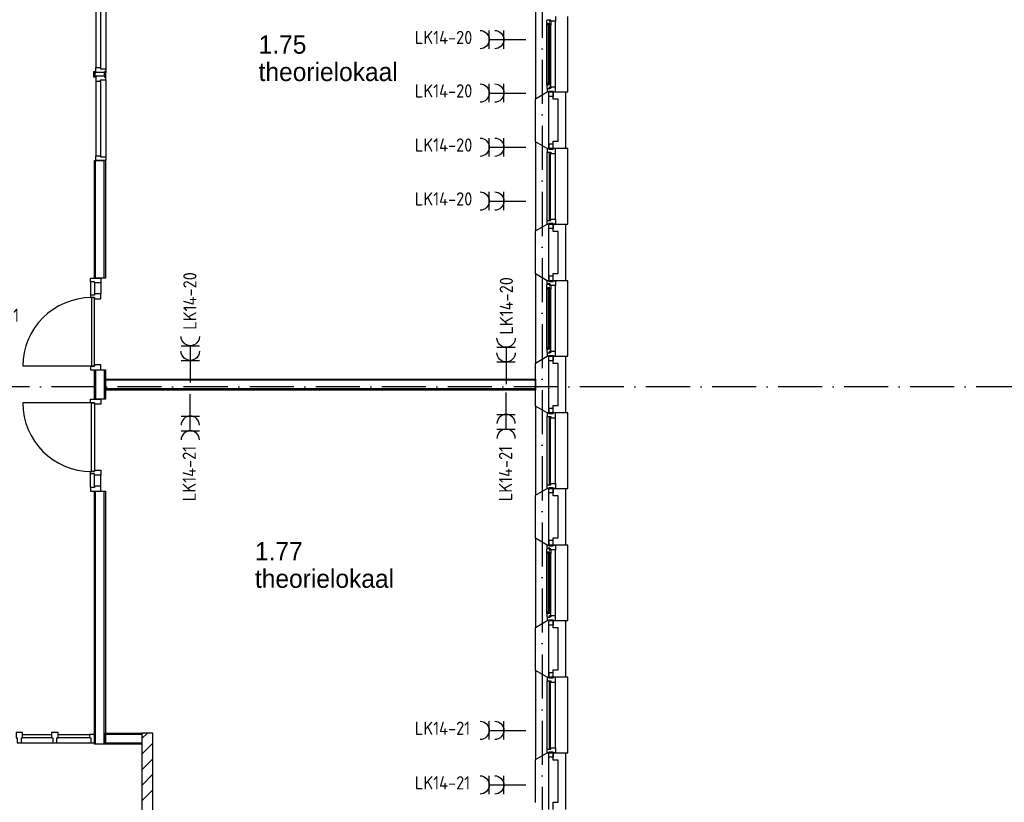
# Model space of a CAD drawing. Header units: millimetres. Extents: x -6587 to 112885, y 244 to 84344.
# Tile 6 of 50: x 26657 to 40075, y 14416 to 25074. Entities that reach past the tile are written whole.
import ezdxf
from ezdxf.enums import TextEntityAlignment as Align

# ---------------------------------------------------------------- set-up
doc = ezdxf.new("R2010")
doc.units = ezdxf.units.MM
doc.header["$LTSCALE"] = 100
doc.linetypes.add('DASHDOT', pattern=[9, 6, -1.5, 0, -1.5])
doc.layers.get('0').update_dxf_attribs({"linetype": 'CONTINUOUS'})
for name, color, linetype in [('AL$7----_STRAMIEN', 1, 'DASHDOT'), ('AL21----_BUITENWAND', 4, 'CONTINUOUS'), ('AL21K---_ISOLATIE', 1, 'CONTINUOUS'), ('AL22----_BINNENWAND', 7, 'CONTINUOUS'), ('AL28----_KONSTRUKTIE', 3, 'CONTINUOUS'), ('AL31----_BUITENKOZ', 7, 'CONTINUOUS'), ('AL32----_BINNENKOZ', 7, 'CONTINUOUS'), ('AL32----_DRAAIRICHTING', 1, 'CONTINUOUS'), ('ALXAB---_PREFABBETON', 1, 'CONTINUOUS'), ('BOUW', 8, 'CONTINUOUS'), ('EB62203-_ATTRIB', 2, 'CONTINUOUS'), ('EL62203-_KRACHT-WCD230', 3, 'CONTINUOUS')]:
    doc.layers.add(name, color=color, linetype=linetype)
doc.styles.add('1_8', font='iso', dxfattribs={"width": 0.7, "height": 1.8})
doc.styles.add('BURO-025', font='BUROFONT.shx', dxfattribs={"height": 250})
doc.styles.add('NORATT', font='isocp.shx')

# ---------------------------------------------------------------- blocks, each defined once
blk = doc.blocks.new('ES3W2A')
for p, q in [((1.25, 2), (-1.25, 2)), ((1.25, 2), (-1.25, 2)), ((0, 2), (0, -3)), ((0, 2), (0, -3)), ((1.25, 0), (-1.25, 0)), ((1.25, 0), (-1.25, 0))]:
    blk.add_line(p, q)
for centre in [(0, 3.25), (0, 3.25), (0, 1.25), (0, 1.25)]:
    blk.add_arc(centre, 1.25, 180, 0)
for tag, style, flags, p in [('VERMOGEN', 'NORATT', 9, (-2.5, 5)), ('VERMOGEN', '1_8', 9, (-2.5, 5)), ('GROEP', 'NORATT', 8, (0, 5)), ('GROEP', '1_8', 8, (0, 5)), ('SCHAK', 'NORATT', 8, (2.5, 5)), ('SCHAK', '1_8', 8, (2.5, 5)), ('GELIJK', 'NORATT', 9, (5, 5)), ('GELIJK', '1_8', 9, (5, 5)), ('TAL', 'NORATT', 8, (2.5, 5)), ('TAL', '1_8', 8, (2.5, 5)), ('KAST', 'NORATT', 9, (7, 5)), ('KAST', '1_8', 9, (7, 5))]:
    blk.add_attdef(tag, text='', height=1.8, rotation=90, dxfattribs=dict(style=style, flags=flags)).set_placement(p, align=Align.MIDDLE_CENTER)
at = {"width": 0.7, "flags": 8}
for style in ['NORATT', '1_8']:
    blk.add_attdef('DOEL', text='', height=1.8, rotation=90, dxfattribs=dict(at, style=style)).set_placement((-2.5, 5), align=Align.MIDDLE_LEFT)
at = {"flags": 9}
for style in ['NORATT', '1_8']:
    blk.add_attdef('M_CODE', text='', height=1.8, dxfattribs=dict(at, style=style)).set_placement((0, 0), align=Align.MIDDLE_CENTER)

msp = doc.modelspace()

# ---------------------------------------------------------------- linework, layer by layer
at = {"color": 8, "linetype": 'Continuous'}
for points in [[(26696.8, 15366), (26606.8, 15366), (26606.8, 15294), (26623.8, 15294), (26623.8, 15227), (26679.8, 15227), (26679.8, 15294), (26696.8, 15294)], [(27181.8, 15366), (27091.8, 15366), (27091.8, 15294), (27108.8, 15294), (27108.8, 15227), (27164.8, 15227), (27164.8, 15294), (27181.8, 15294)], [(27674.8, 15341), (27607.8, 15341), (27607.8, 15294), (27624.8, 15294), (27624.8, 15227), (27674.8, 15227)]]:
    msp.add_lwpolyline(points, close=True, dxfattribs=at)
at = {"layer": 'AL$7----_STRAMIEN', "color": 1}
for p, q in [((33774.8, 76734.4), (33774.8, 7509.2)), ((94298.3, 20073.8), (16060, 20073.8))]:
    msp.add_line(p, q, dxfattribs=at)
at = {"layer": 'AL21----_BUITENWAND', "color": 8}
for p, q in [((33925.8, 23990), (33925.8, 24090)), ((33925.8, 24090), (34094.8, 24090)), ((34094.8, 24090), (34094.8, 23320)), ((33994.8, 23990), (33925.8, 23990)), ((33994.8, 23420), (33994.8, 23990)), ((33925.8, 23420), (33994.8, 23420)), ((33925.8, 23320), (33925.8, 23420)), ((34094.8, 23320), (33925.8, 23320)), ((33925.8, 22190), (33925.8, 22290)), ((33925.8, 22290), (34094.8, 22290)), ((34094.8, 22290), (34094.8, 21520)), ((33994.8, 22190), (33925.8, 22190)), ((33994.8, 21620), (33994.8, 22190)), ((33925.8, 21620), (33994.8, 21620)), ((33925.8, 21520), (33925.8, 21620)), ((34094.8, 21520), (33925.8, 21520)), ((33925.8, 20390), (33925.8, 20490)), ((33925.8, 20490), (34094.8, 20490)), ((34094.8, 20490), (34094.8, 19720)), ((33994.8, 20390), (33925.8, 20390)), ((33994.8, 19820), (33994.8, 20390)), ((33925.8, 19820), (33994.8, 19820)), ((33925.8, 19720), (33925.8, 19820)), ((34094.8, 19720), (33925.8, 19720)), ((33925.8, 18590), (33925.8, 18690)), ((33925.8, 18690), (34094.8, 18690)), ((34094.8, 18690), (34094.8, 17920)), ((33994.8, 18590), (33925.8, 18590)), ((33994.8, 18020), (33994.8, 18590)), ((33925.8, 18020), (33994.8, 18020)), ((33925.8, 17920), (33925.8, 18020)), ((34094.8, 17920), (33925.8, 17920)), ((33925.8, 16790), (33925.8, 16890)), ((33925.8, 16890), (34094.8, 16890)), ((33994.8, 16790), (33925.8, 16790)), ((33994.8, 16220), (33994.8, 16790)), ((34094.8, 16890), (34094.8, 16120)), ((33925.8, 16220), (33994.8, 16220)), ((33925.8, 16120), (33925.8, 16220)), ((34094.8, 16120), (33925.8, 16120)), ((33925.8, 14990), (33925.8, 15090)), ((33925.8, 15090), (34094.8, 15090)), ((34094.8, 15090), (34094.8, 14320)), ((33994.8, 14990), (33925.8, 14990)), ((33994.8, 14420), (33994.8, 14990)), ((33925.8, 14420), (33994.8, 14420)), ((33925.8, 14320), (33925.8, 14420))]:
    msp.add_line(p, q, dxfattribs=at)
at = {"layer": 'AL21K---_ISOLATIE', "color": 8, "linetype": 'Continuous'}
for p, q in [((33864.8, 23990), (33864.8, 23420)), ((33864.8, 22190), (33864.8, 21620)), ((33864.8, 20390), (33864.8, 19820)), ((33864.8, 18590), (33864.8, 18020)), ((33864.8, 16790), (33864.8, 16220)), ((33864.8, 14990), (33864.8, 14420))]:
    msp.add_line(p, q, dxfattribs=at)
at = {"layer": 'AL22----_BINNENWAND', "color": 8}
for p, q in [((27674.8, 21556.1), (27674.8, 23155)), ((27674.8, 23155), (27824.8, 23155)), ((27824.8, 23155), (27824.8, 21556.1)), ((27824.8, 21556.1), (27674.8, 21556.1)), ((27674.8, 19905), (27674.8, 20305)), ((27674.8, 20305), (27824.8, 20305)), ((27824.8, 20305), (27824.8, 19905)), ((27824.8, 20030), (27824.8, 20180)), ((27824.8, 20180), (33684.8, 20180)), ((33684.8, 20180), (33684.8, 20030)), ((33684.8, 20030), (27824.8, 20030)), ((27824.8, 19905), (27674.8, 19905)), ((27674.8, 15209), (27674.8, 18653.9)), ((27674.8, 18653.9), (27824.8, 18653.9)), ((27824.8, 18653.9), (27824.8, 15209)), ((27824.8, 15359), (28321.8, 15359)), ((27824.8, 15209), (27824.8, 15359)), ((28321.8, 15359), (28321.8, 15209)), ((27824.8, 15209), (27674.8, 15209)), ((28321.8, 15209), (27824.8, 15209))]:
    msp.add_line(p, q, dxfattribs=at)
at = {"layer": 'AL22----_BINNENWAND', "color": 8, "linetype": 'Continuous'}
for p, q in [((27689.8, 21556.1), (27689.8, 23155)), ((27809.8, 21556.1), (27809.8, 23155)), ((27689.8, 20305), (27689.8, 19905)), ((27809.8, 20305), (27809.8, 19905)), ((33684.8, 20165), (27824.8, 20165)), ((33684.8, 20045), (27824.8, 20045)), ((27689.8, 15209), (27689.8, 18653.9)), ((27809.8, 15209), (27809.8, 18653.9)), ((27824.8, 15344), (28321.8, 15344)), ((27824.8, 15224), (28321.8, 15224))]:
    msp.add_line(p, q, dxfattribs=at)
at = {"layer": 'AL28----_KONSTRUKTIE', "color": 8}
for p, q in [((33684.8, 23997.6), (33844.8, 24090)), ((33844.8, 24090), (33864.8, 24090)), ((33864.8, 24090), (33864.8, 23320)), ((33684.8, 23412.4), (33684.8, 23997.6)), ((33844.8, 23320), (33684.8, 23412.4)), ((33864.8, 23320), (33844.8, 23320)), ((33684.8, 22197.6), (33844.8, 22290)), ((33844.8, 22290), (33864.8, 22290)), ((33864.8, 22290), (33864.8, 21520)), ((33684.8, 21612.4), (33684.8, 22197.6)), ((33844.8, 21520), (33684.8, 21612.4)), ((33864.8, 21520), (33844.8, 21520)), ((33684.8, 20397.6), (33844.8, 20490)), ((33684.8, 19812.4), (33684.8, 20397.6)), ((33844.8, 20490), (33864.8, 20490)), ((33864.8, 20490), (33864.8, 19720)), ((33844.8, 19720), (33684.8, 19812.4)), ((33864.8, 19720), (33844.8, 19720)), ((33684.8, 18597.6), (33844.8, 18690)), ((33844.8, 18690), (33864.8, 18690)), ((33864.8, 18690), (33864.8, 17920)), ((33684.8, 18012.4), (33684.8, 18597.6)), ((33844.8, 17920), (33684.8, 18012.4)), ((33864.8, 17920), (33844.8, 17920)), ((33684.8, 16797.6), (33844.8, 16890)), ((33684.8, 16212.4), (33684.8, 16797.6)), ((33844.8, 16890), (33864.8, 16890)), ((33864.8, 16890), (33864.8, 16120)), ((33844.8, 16120), (33684.8, 16212.4)), ((33864.8, 16120), (33844.8, 16120)), ((28471.8, 15359), (28321.8, 15359)), ((28321.8, 15359), (28321.8, 9395)), ((28471.8, 9395), (28471.8, 15359)), ((33684.8, 14997.6), (33844.8, 15090)), ((33844.8, 15090), (33864.8, 15090)), ((33864.8, 15090), (33864.8, 14320)), ((33684.8, 14412.4), (33684.8, 14997.6))]:
    msp.add_line(p, q, dxfattribs=at)
at = {"layer": 'AL31----_BUITENKOZ', "color": 8}
for p, q in [((33684.8, 25212.4), (33684.8, 23997.6)), ((33958.8, 25120), (33958.8, 25053)), ((34124.8, 24090), (34124.8, 25120)), ((33841.8, 25063.3), (33846.1, 25065.7)), ((33841.8, 25020.8), (33841.8, 25063.3)), ((33882.8, 25020.8), (33841.8, 25020.8)), ((33841.8, 24189.2), (33841.8, 25020.8)), ((33844.1, 25020.8), (33857.7, 25020.8)), ((33844.1, 25003.8), (33844.1, 25020.8)), ((33857.7, 25003.8), (33844.1, 25003.8)), ((33846.1, 25065.7), (33846.1, 25072.8)), ((33846.1, 25072.8), (33875.8, 25072.8)), ((33857.7, 25020.8), (33857.7, 25003.8)), ((33875.8, 25072.8), (33875.8, 25050.3)), ((33875.8, 25050.3), (33880.8, 25050.3)), ((33880.8, 25070), (33880.8, 25076)), ((33895.8, 25070), (33880.8, 25070)), ((33880.8, 25050.3), (33880.8, 25058.3)), ((33880.8, 25058.3), (33895.8, 25058.3)), ((33882.8, 25003.8), (33882.8, 25020.8)), ((33895.8, 25005.9), (33882.8, 25003.8)), ((33895.8, 25053), (33895.8, 25070)), ((33895.8, 25058.3), (33895.8, 25053)), ((33895.8, 25053), (33895.8, 25005.9)), ((33958.8, 25053), (33895.8, 25053)), ((33895.8, 24204.1), (33895.8, 25005.9)), ((33958.8, 24157), (33958.8, 25053)), ((33882.8, 24189.2), (33841.8, 24189.2)), ((33841.8, 24189.2), (33841.8, 24146.7)), ((33857.7, 24206.2), (33844.1, 24206.2)), ((33844.1, 24206.2), (33844.1, 24189.2)), ((33844.1, 24189.2), (33857.7, 24189.2)), ((33857.7, 24189.2), (33857.7, 24206.2)), ((33875.8, 24137.2), (33875.8, 24159.7)), ((33875.8, 24159.7), (33880.8, 24159.7)), ((33880.8, 24159.7), (33880.8, 24151.7)), ((33895.8, 24204.1), (33882.8, 24206.2)), ((33882.8, 24206.2), (33882.8, 24189.2)), ((33895.8, 24157), (33895.8, 24204.1)), ((33958.8, 24157), (33895.8, 24157)), ((33895.8, 24157), (33895.8, 24140)), ((33895.8, 24151.7), (33895.8, 24157)), ((33958.8, 24090), (33958.8, 24157)), ((33684.8, 23997.6), (33844.8, 24090)), ((33841.8, 24146.7), (33846.1, 24144.2)), ((33880.8, 24134), (33844.8, 24134)), ((33844.8, 24134), (33844.8, 24090)), ((33844.8, 24090), (33869.8, 24090)), ((33844.8, 24090), (34124.8, 24090)), ((33846.1, 24144.2), (33846.1, 24137.2)), ((33846.1, 24137.2), (33875.8, 24137.2)), ((33869.8, 24090), (33869.8, 24100)), ((33869.8, 24100), (33925.8, 24100)), ((33869.8, 24100), (33925.8, 24100)), ((33869.8, 24029), (33869.8, 24100)), ((33925.8, 24029), (33869.8, 24029)), ((33880.8, 24151.7), (33895.8, 24151.7)), ((33895.8, 24140), (33880.8, 24140)), ((33880.8, 24140), (33880.8, 24134)), ((33925.8, 24100), (33925.8, 24090)), ((33925.8, 24100), (33925.8, 24029)), ((33925.8, 24090), (33958.8, 24090)), ((33844.8, 23320), (33684.8, 23412.4)), ((33684.8, 23412.4), (33684.8, 22197.6)), ((33925.8, 23381), (33869.8, 23381)), ((33869.8, 23381), (33869.8, 23310)), ((33925.8, 23310), (33925.8, 23381)), ((34124.8, 23320), (33844.8, 23320)), ((33844.8, 22340), (33844.8, 23270)), ((33869.8, 23310), (33925.8, 23310)), ((33958.8, 22357), (33958.8, 23253)), ((34124.8, 22290), (34124.8, 23320)), ((33684.8, 22197.6), (33844.8, 22290)), ((33844.8, 22290), (34124.8, 22290)), ((33869.8, 22300), (33925.8, 22300)), ((33869.8, 22229), (33869.8, 22300)), ((33925.8, 22300), (33925.8, 22229)), ((33925.8, 22229), (33869.8, 22229)), ((33844.8, 21520), (33684.8, 21612.4)), ((33684.8, 21612.4), (33684.8, 20397.6)), ((34124.8, 21520), (33844.8, 21520)), ((33844.8, 21520), (33869.8, 21520)), ((33844.8, 21476), (33844.8, 21520)), ((33880.8, 21476), (33844.8, 21476)), ((33846.1, 21465.7), (33846.1, 21472.8)), ((33846.1, 21472.8), (33875.8, 21472.8)), ((33925.8, 21581), (33869.8, 21581)), ((33869.8, 21581), (33869.8, 21510)), ((33869.8, 21520), (33869.8, 21510)), ((33869.8, 21510), (33925.8, 21510)), ((33869.8, 21510), (33925.8, 21510)), ((33875.8, 21472.8), (33875.8, 21450.3)), ((33880.8, 21470), (33880.8, 21476)), ((33895.8, 21470), (33880.8, 21470)), ((33895.8, 21453), (33895.8, 21470)), ((33925.8, 21510), (33925.8, 21581)), ((33925.8, 21510), (33925.8, 21520)), ((33925.8, 21520), (33958.8, 21520)), ((33958.8, 21520), (33958.8, 21453)), ((34124.8, 20490), (34124.8, 21520)), ((33841.8, 21463.3), (33846.1, 21465.7)), ((33841.8, 21420.8), (33841.8, 21463.3)), ((33882.8, 21420.8), (33841.8, 21420.8)), ((33841.8, 20589.2), (33841.8, 21420.8)), ((33844.1, 21420.8), (33857.7, 21420.8)), ((33844.1, 21403.8), (33844.1, 21420.8)), ((33857.7, 21403.8), (33844.1, 21403.8)), ((33857.7, 21420.8), (33857.7, 21403.8)), ((33875.8, 21450.3), (33880.8, 21450.3)), ((33880.8, 21450.3), (33880.8, 21458.3)), ((33880.8, 21458.3), (33895.8, 21458.3)), ((33882.8, 21403.8), (33882.8, 21420.8)), ((33895.8, 21405.9), (33882.8, 21403.8)), ((33895.8, 21458.3), (33895.8, 21453)), ((33958.8, 21453), (33895.8, 21453)), ((33895.8, 21453), (33895.8, 21405.9)), ((33895.8, 20604.1), (33895.8, 21405.9)), ((33958.8, 20557), (33958.8, 21453)), ((33882.8, 20589.2), (33841.8, 20589.2)), ((33841.8, 20589.2), (33841.8, 20546.7)), ((33841.8, 20546.7), (33846.1, 20544.2)), ((33857.7, 20606.2), (33844.1, 20606.2)), ((33844.1, 20606.2), (33844.1, 20589.2)), ((33844.1, 20589.2), (33857.7, 20589.2)), ((33880.8, 20534), (33844.8, 20534)), ((33844.8, 20534), (33844.8, 20490)), ((33846.1, 20544.2), (33846.1, 20537.2)), ((33846.1, 20537.2), (33875.8, 20537.2)), ((33857.7, 20589.2), (33857.7, 20606.2)), ((33875.8, 20537.2), (33875.8, 20559.7)), ((33875.8, 20559.7), (33880.8, 20559.7)), ((33880.8, 20559.7), (33880.8, 20551.7)), ((33880.8, 20551.7), (33895.8, 20551.7)), ((33895.8, 20540), (33880.8, 20540)), ((33880.8, 20540), (33880.8, 20534)), ((33895.8, 20604.1), (33882.8, 20606.2)), ((33882.8, 20606.2), (33882.8, 20589.2)), ((33895.8, 20557), (33895.8, 20604.1)), ((33958.8, 20557), (33895.8, 20557)), ((33895.8, 20557), (33895.8, 20540)), ((33895.8, 20551.7), (33895.8, 20557)), ((33958.8, 20490), (33958.8, 20557)), ((33684.8, 20397.6), (33844.8, 20490)), ((33844.8, 20490), (34124.8, 20490)), ((33844.8, 20490), (33869.8, 20490)), ((33869.8, 20500), (33925.8, 20500)), ((33869.8, 20429), (33869.8, 20500)), ((33869.8, 20490), (33869.8, 20500)), ((33869.8, 20500), (33925.8, 20500)), ((33925.8, 20429), (33869.8, 20429)), ((33925.8, 20500), (33925.8, 20429)), ((33925.8, 20500), (33925.8, 20490)), ((33925.8, 20490), (33958.8, 20490)), ((33844.8, 19720), (33684.8, 19812.4)), ((33684.8, 19812.4), (33684.8, 18597.6)), ((33925.8, 19781), (33869.8, 19781)), ((33869.8, 19781), (33869.8, 19710)), ((33925.8, 19710), (33925.8, 19781)), ((34124.8, 19720), (33844.8, 19720)), ((33844.8, 18740), (33844.8, 19670)), ((33869.8, 19710), (33925.8, 19710)), ((33958.8, 18757), (33958.8, 19653)), ((34124.8, 18690), (34124.8, 19720)), ((33684.8, 18597.6), (33844.8, 18690)), ((33844.8, 18690), (34124.8, 18690)), ((33869.8, 18700), (33925.8, 18700)), ((33869.8, 18629), (33869.8, 18700)), ((33925.8, 18700), (33925.8, 18629)), ((33925.8, 18629), (33869.8, 18629)), ((33844.8, 17920), (33684.8, 18012.4)), ((33684.8, 18012.4), (33684.8, 16797.6)), ((33925.8, 17981), (33869.8, 17981)), ((33869.8, 17981), (33869.8, 17910)), ((33925.8, 17910), (33925.8, 17981)), ((33841.8, 17863.3), (33846.1, 17865.7)), ((33841.8, 17820.8), (33841.8, 17863.3)), ((34124.8, 17920), (33844.8, 17920)), ((33844.8, 17920), (33869.8, 17920)), ((33844.8, 17876), (33844.8, 17920)), ((33880.8, 17876), (33844.8, 17876)), ((33846.1, 17865.7), (33846.1, 17872.8)), ((33846.1, 17872.8), (33875.8, 17872.8)), ((33869.8, 17920), (33869.8, 17910)), ((33869.8, 17910), (33925.8, 17910)), ((33869.8, 17910), (33925.8, 17910)), ((33875.8, 17872.8), (33875.8, 17850.3)), ((33875.8, 17850.3), (33880.8, 17850.3)), ((33880.8, 17870), (33880.8, 17876)), ((33895.8, 17870), (33880.8, 17870)), ((33880.8, 17850.3), (33880.8, 17858.3)), ((33880.8, 17858.3), (33895.8, 17858.3)), ((33895.8, 17853), (33895.8, 17870)), ((33895.8, 17858.3), (33895.8, 17853)), ((33958.8, 17853), (33895.8, 17853)), ((33895.8, 17853), (33895.8, 17805.9)), ((33925.8, 17910), (33925.8, 17920)), ((33925.8, 17920), (33958.8, 17920)), ((33958.8, 17920), (33958.8, 17853)), ((33958.8, 16957), (33958.8, 17853)), ((34124.8, 16890), (34124.8, 17920)), ((33882.8, 17820.8), (33841.8, 17820.8)), ((33841.8, 16989.2), (33841.8, 17820.8)), ((33844.1, 17820.8), (33857.7, 17820.8)), ((33844.1, 17803.8), (33844.1, 17820.8)), ((33857.7, 17803.8), (33844.1, 17803.8)), ((33857.7, 17820.8), (33857.7, 17803.8)), ((33882.8, 17803.8), (33882.8, 17820.8)), ((33895.8, 17805.9), (33882.8, 17803.8)), ((33895.8, 17004.1), (33895.8, 17805.9)), ((33882.8, 16989.2), (33841.8, 16989.2)), ((33841.8, 16989.2), (33841.8, 16946.7)), ((33841.8, 16946.7), (33846.1, 16944.2)), ((33857.7, 17006.2), (33844.1, 17006.2)), ((33844.1, 17006.2), (33844.1, 16989.2)), ((33844.1, 16989.2), (33857.7, 16989.2)), ((33880.8, 16934), (33844.8, 16934)), ((33844.8, 16934), (33844.8, 16890)), ((33846.1, 16944.2), (33846.1, 16937.2)), ((33846.1, 16937.2), (33875.8, 16937.2)), ((33857.7, 16989.2), (33857.7, 17006.2)), ((33875.8, 16937.2), (33875.8, 16959.7)), ((33875.8, 16959.7), (33880.8, 16959.7)), ((33880.8, 16959.7), (33880.8, 16951.7)), ((33880.8, 16951.7), (33895.8, 16951.7)), ((33895.8, 16940), (33880.8, 16940)), ((33880.8, 16940), (33880.8, 16934)), ((33895.8, 17004.1), (33882.8, 17006.2)), ((33882.8, 17006.2), (33882.8, 16989.2)), ((33895.8, 16957), (33895.8, 17004.1)), ((33958.8, 16957), (33895.8, 16957)), ((33895.8, 16957), (33895.8, 16940)), ((33895.8, 16951.7), (33895.8, 16957)), ((33958.8, 16890), (33958.8, 16957)), ((33684.8, 16797.6), (33844.8, 16890)), ((33844.8, 16890), (34124.8, 16890)), ((33844.8, 16890), (33869.8, 16890)), ((33869.8, 16900), (33925.8, 16900)), ((33869.8, 16829), (33869.8, 16900)), ((33869.8, 16890), (33869.8, 16900)), ((33869.8, 16900), (33925.8, 16900)), ((33925.8, 16829), (33869.8, 16829)), ((33925.8, 16900), (33925.8, 16829)), ((33925.8, 16900), (33925.8, 16890)), ((33925.8, 16890), (33958.8, 16890)), ((33844.8, 16120), (33684.8, 16212.4)), ((33684.8, 16212.4), (33684.8, 14997.6)), ((34124.8, 16120), (33844.8, 16120)), ((33925.8, 16181), (33869.8, 16181)), ((33869.8, 16181), (33869.8, 16110)), ((33869.8, 16110), (33925.8, 16110)), ((33925.8, 16110), (33925.8, 16181)), ((34124.8, 15090), (34124.8, 16120)), ((33844.8, 15140), (33844.8, 16070)), ((33958.8, 15157), (33958.8, 16053)), ((33684.8, 14997.6), (33844.8, 15090)), ((33844.8, 15090), (34124.8, 15090)), ((33869.8, 15100), (33925.8, 15100)), ((33869.8, 15029), (33869.8, 15100)), ((33925.8, 15029), (33869.8, 15029)), ((33925.8, 15100), (33925.8, 15029))]:
    msp.add_line(p, q, dxfattribs=at)
at = {"layer": 'AL31----_BUITENKOZ', "color": 8, "linetype": 'Continuous'}
for p, q in [((33880.8, 25018.8), (33859.8, 25018.8)), ((33859.8, 25018.8), (33859.8, 24191.2)), ((33880.8, 24191.2), (33880.8, 25018.8)), ((33859.8, 24191.2), (33880.8, 24191.2)), ((33869.8, 23320), (33844.8, 23320)), ((33844.8, 23320), (33844.8, 23270)), ((33844.8, 23270), (33844.8, 23270)), ((33844.8, 23270), (33895.8, 23270)), ((33869.8, 23310), (33869.8, 23320)), ((33869.8, 23320), (33869.8, 23320)), ((33925.8, 23310), (33869.8, 23310)), ((33891.8, 23265), (33870.8, 23265)), ((33870.8, 23265), (33870.8, 22345)), ((33891.8, 22345), (33891.8, 23265)), ((33895.8, 23270), (33895.8, 23253)), ((33895.8, 23253), (33958.8, 23253)), ((33958.8, 23320), (33925.8, 23320)), ((33925.8, 23320), (33925.8, 23310)), ((33958.8, 23253), (33958.8, 23320)), ((33958.8, 23253), (33958.8, 23253)), ((33958.8, 23253), (33958.8, 23253)), ((33958.8, 23253), (33958.8, 23253)), ((33958.8, 23253), (33958.8, 23253)), ((33844.8, 22340), (33844.8, 22340)), ((33844.8, 22340), (33895.8, 22340)), ((33844.8, 22290), (33844.8, 22340)), ((33869.8, 22290), (33844.8, 22290)), ((33925.8, 22300), (33869.8, 22300)), ((33869.8, 22300), (33869.8, 22290)), ((33869.8, 22290), (33869.8, 22290)), ((33870.8, 22345), (33891.8, 22345)), ((33895.8, 22340), (33895.8, 22357)), ((33895.8, 22357), (33958.8, 22357)), ((33925.8, 22290), (33925.8, 22300)), ((33958.8, 22290), (33925.8, 22290)), ((33958.8, 22357), (33958.8, 22357)), ((33958.8, 22357), (33958.8, 22357)), ((33958.8, 22357), (33958.8, 22357)), ((33958.8, 22357), (33958.8, 22357)), ((33958.8, 22357), (33958.8, 22290)), ((33880.8, 21418.8), (33859.8, 21418.8)), ((33859.8, 21418.8), (33859.8, 20591.2)), ((33880.8, 20591.2), (33880.8, 21418.8)), ((33859.8, 20591.2), (33880.8, 20591.2)), ((33869.8, 19720), (33844.8, 19720)), ((33844.8, 19720), (33844.8, 19670)), ((33844.8, 19670), (33844.8, 19670)), ((33844.8, 19670), (33895.8, 19670)), ((33869.8, 19710), (33869.8, 19720)), ((33869.8, 19720), (33869.8, 19720)), ((33925.8, 19710), (33869.8, 19710)), ((33891.8, 19665), (33870.8, 19665)), ((33870.8, 19665), (33870.8, 18745)), ((33891.8, 18745), (33891.8, 19665)), ((33895.8, 19670), (33895.8, 19653)), ((33895.8, 19653), (33958.8, 19653)), ((33958.8, 19720), (33925.8, 19720)), ((33925.8, 19720), (33925.8, 19710)), ((33958.8, 19653), (33958.8, 19720)), ((33958.8, 19653), (33958.8, 19653)), ((33958.8, 19653), (33958.8, 19653)), ((33958.8, 19653), (33958.8, 19653)), ((33958.8, 19653), (33958.8, 19653)), ((33844.8, 18740), (33844.8, 18740)), ((33844.8, 18740), (33895.8, 18740)), ((33844.8, 18690), (33844.8, 18740)), ((33869.8, 18690), (33844.8, 18690)), ((33925.8, 18700), (33869.8, 18700)), ((33869.8, 18700), (33869.8, 18690)), ((33869.8, 18690), (33869.8, 18690)), ((33870.8, 18745), (33891.8, 18745)), ((33895.8, 18740), (33895.8, 18757)), ((33895.8, 18757), (33958.8, 18757)), ((33925.8, 18690), (33925.8, 18700)), ((33958.8, 18690), (33925.8, 18690)), ((33958.8, 18757), (33958.8, 18757)), ((33958.8, 18757), (33958.8, 18757)), ((33958.8, 18757), (33958.8, 18757)), ((33958.8, 18757), (33958.8, 18757)), ((33958.8, 18757), (33958.8, 18690)), ((33880.8, 17818.8), (33859.8, 17818.8)), ((33859.8, 17818.8), (33859.8, 16991.2)), ((33880.8, 16991.2), (33880.8, 17818.8)), ((33859.8, 16991.2), (33880.8, 16991.2)), ((33869.8, 16120), (33844.8, 16120)), ((33844.8, 16120), (33844.8, 16070)), ((33869.8, 16110), (33869.8, 16120)), ((33869.8, 16120), (33869.8, 16120)), ((33925.8, 16110), (33869.8, 16110)), ((33958.8, 16120), (33925.8, 16120)), ((33925.8, 16120), (33925.8, 16110)), ((33958.8, 16053), (33958.8, 16120)), ((33844.8, 16070), (33844.8, 16070)), ((33844.8, 16070), (33895.8, 16070)), ((33891.8, 16065), (33870.8, 16065)), ((33870.8, 16065), (33870.8, 15145)), ((33891.8, 15145), (33891.8, 16065)), ((33895.8, 16070), (33895.8, 16053)), ((33895.8, 16053), (33958.8, 16053)), ((33958.8, 16053), (33958.8, 16053)), ((33958.8, 16053), (33958.8, 16053)), ((33958.8, 16053), (33958.8, 16053)), ((33958.8, 16053), (33958.8, 16053)), ((33844.8, 15140), (33844.8, 15140)), ((33844.8, 15140), (33895.8, 15140)), ((33844.8, 15090), (33844.8, 15140)), ((33869.8, 15090), (33844.8, 15090)), ((33925.8, 15100), (33869.8, 15100)), ((33869.8, 15100), (33869.8, 15090)), ((33869.8, 15090), (33869.8, 15090)), ((33870.8, 15145), (33891.8, 15145)), ((33895.8, 15140), (33895.8, 15157)), ((33895.8, 15157), (33958.8, 15157)), ((33925.8, 15090), (33925.8, 15100)), ((33958.8, 15090), (33925.8, 15090)), ((33958.8, 15157), (33958.8, 15157)), ((33958.8, 15157), (33958.8, 15157)), ((33958.8, 15157), (33958.8, 15157)), ((33958.8, 15157), (33958.8, 15157)), ((33958.8, 15157), (33958.8, 15090))]:
    msp.add_line(p, q, dxfattribs=at)
at = {"layer": 'AL32----_BINNENKOZ', "color": 8}
for p, q in [((27692.8, 25438), (27692.8, 24422)), ((27755.8, 25438), (27755.8, 24422)), ((27831.8, 25455), (27831.8, 24405)), ((27692.8, 24355), (27692.8, 24422)), ((27692.8, 24422), (27755.8, 24422)), ((27755.8, 24422), (27755.8, 24405)), ((27669.3, 24355), (27669.3, 24367.5)), ((27669.3, 24367.5), (27687.3, 24367.5)), ((27669.3, 24292.5), (27669.3, 24355)), ((27687.3, 24292.5), (27669.3, 24292.5)), ((27687.3, 24305), (27687.3, 24355)), ((27687.3, 24355), (27692.8, 24355)), ((27687.3, 24305), (27687.3, 24292.5)), ((27692.8, 24305), (27687.3, 24305)), ((27831.8, 24355), (27692.8, 24355)), ((27831.8, 24305), (27692.8, 24305)), ((27692.8, 24305), (27692.8, 24238)), ((27755.8, 24405), (27831.8, 24405)), ((27812.3, 24355), (27806.8, 24355)), ((27806.8, 24305), (27812.3, 24305)), ((27830.3, 24367.5), (27812.3, 24367.5)), ((27812.3, 24305), (27812.3, 24355)), ((27812.3, 24305), (27812.3, 24292.5)), ((27812.3, 24292.5), (27830.3, 24292.5)), ((27830.3, 24355), (27830.3, 24367.5)), ((27830.3, 24292.5), (27830.3, 24355)), ((27831.8, 24405), (27831.8, 24355)), ((27831.8, 24255), (27831.8, 24305)), ((27692.8, 24238), (27755.8, 24238)), ((27692.8, 24238), (27692.8, 23222)), ((27755.8, 24238), (27755.8, 24255)), ((27755.8, 24255), (27831.8, 24255)), ((27755.8, 24238), (27755.8, 23222)), ((27831.8, 24255), (27831.8, 23205)), ((27692.8, 23155), (27692.8, 23222)), ((27692.8, 23222), (27755.8, 23222)), ((27755.8, 23222), (27755.8, 23205)), ((27831.8, 23155), (27692.8, 23155)), ((27755.8, 23205), (27831.8, 23205)), ((27831.8, 23205), (27831.8, 23155)), ((27623.3, 21506.1), (27623.3, 21556.1)), ((27623.3, 21556.1), (27762.3, 21556.1)), ((27674.3, 21506.1), (27623.3, 21506.1)), ((27623.3, 21506.1), (27623.3, 21322.1)), ((27674.3, 21489.1), (27674.3, 21506.1)), ((27762.3, 21489.1), (27674.3, 21489.1)), ((27674.3, 21489.1), (27674.3, 21339.1)), ((27762.3, 21556.1), (27762.3, 21489.1)), ((27762.3, 21489.1), (27762.3, 21339.1)), ((27762.3, 21339.1), (27674.3, 21339.1)), ((27674.3, 21339.1), (27674.3, 21322.1)), ((27762.3, 21272.1), (27762.3, 21339.1)), ((27623.3, 21322.1), (27623.3, 21289.1)), ((27674.3, 21322.1), (27623.3, 21322.1)), ((27623.3, 21322.1), (27623.3, 21289.1)), ((27623.3, 21289.1), (27674.3, 21289.1)), ((27674.3, 21289.1), (27634.3, 21289.1)), ((27634.3, 21289.1), (27634.3, 20355.1)), ((27674.3, 21289.1), (27674.3, 21272.1)), ((27674.3, 20355.1), (27674.3, 21289.1)), ((27674.3, 21272.1), (27762.3, 21272.1)), ((27674.3, 20355.1), (27623.3, 20355.1)), ((27623.3, 20355.1), (27623.3, 20305.1)), ((27623.3, 20305.1), (27762.3, 20305.1)), ((27634.3, 20355.1), (27674.3, 20355.1)), ((27674.3, 20372.1), (27674.3, 20355.1)), ((27762.3, 20372.1), (27674.3, 20372.1)), ((27762.3, 20305.1), (27762.3, 20372.1)), ((27623.3, 19854.9), (27623.3, 19904.9)), ((27623.3, 19904.9), (27762.3, 19904.9)), ((27762.3, 19904.9), (27762.3, 19837.9)), ((27674.3, 19854.9), (27623.3, 19854.9)), ((27634.3, 18920.9), (27634.3, 19854.9)), ((27634.3, 19854.9), (27674.3, 19854.9)), ((27674.3, 19837.9), (27674.3, 19854.9)), ((27674.3, 19854.9), (27674.3, 18920.9)), ((27762.3, 19837.9), (27674.3, 19837.9)), ((27623.3, 18887.9), (27623.3, 18920.9)), ((27623.3, 18920.9), (27674.3, 18920.9)), ((27623.3, 18887.9), (27623.3, 18920.9)), ((27674.3, 18920.9), (27634.3, 18920.9)), ((27674.3, 18920.9), (27674.3, 18937.9)), ((27674.3, 18937.9), (27762.3, 18937.9)), ((27762.3, 18937.9), (27762.3, 18870.9)), ((27623.3, 18703.9), (27623.3, 18887.9)), ((27674.3, 18887.9), (27623.3, 18887.9)), ((27674.3, 18870.9), (27674.3, 18887.9)), ((27674.3, 18720.9), (27674.3, 18870.9)), ((27762.3, 18870.9), (27674.3, 18870.9)), ((27762.3, 18720.9), (27762.3, 18870.9)), ((27674.3, 18703.9), (27623.3, 18703.9)), ((27623.3, 18703.9), (27623.3, 18653.9)), ((27623.3, 18653.9), (27762.3, 18653.9)), ((27674.3, 18720.9), (27674.3, 18703.9)), ((27762.3, 18720.9), (27674.3, 18720.9)), ((27762.3, 18653.9), (27762.3, 18720.9)), ((26696.8, 15341), (27091.8, 15341)), ((27181.8, 15341), (27607.8, 15341)), ((26679.8, 15227), (27108.8, 15227)), ((27091.8, 15294), (26696.8, 15294)), ((27164.8, 15227), (27624.8, 15227)), ((27607.8, 15294), (27181.8, 15294))]:
    msp.add_line(p, q, dxfattribs=at)
at = {"layer": 'AL32----_DRAAIRICHTING', "color": 8}
for p, q in [((27634.3, 20355.1), (26700.3, 20355.1)), ((27634.3, 19854.9), (26700.3, 19854.9))]:
    msp.add_line(p, q, dxfattribs=at)
for centre, start, end in [((27634.3, 20355.1), 90, 180), ((27634.3, 19854.9), 180, 270)]:
    msp.add_arc(centre, 934, start, end, dxfattribs=at)
at = {"layer": 'ALXAB---_PREFABBETON', "color": 8}
for p, q in [((28321.8, 15283.5), (28397.3, 15359)), ((28321.8, 15071.4), (28471.8, 15221.4)), ((28321.8, 14859.2), (28471.8, 15009.2)), ((28321.8, 14647.1), (28471.8, 14797.1)), ((28321.8, 14435), (28471.8, 14585))]:
    msp.add_line(p, q, dxfattribs=at)

# ---------------------------------------------------------------- block references
at = {"layer": 'EL62203-_KRACHT-WCD230'}
ref = msp.add_blockref('ES3W2A', (33255, 24803, 1050), dxfattribs=dict(at, xscale=-100, yscale=100, zscale=100, rotation=90))
ref.add_attrib('GROEP', 'LK14-20', dxfattribs={"layer": 'EB62203-_ATTRIB', "color": 1, "height": 180, "style": '1_8', "flags": 8}).set_placement((32041.8, 24832.8, 1050), align=Align.MIDDLE_LEFT)
ref = msp.add_blockref('ES3W2A', (33255, 24075, 1050), dxfattribs=dict(at, xscale=-100, yscale=100, zscale=100, rotation=90))
ref.add_attrib('GROEP', 'LK14-20', dxfattribs={"layer": 'EB62203-_ATTRIB', "color": 1, "height": 180, "style": '1_8', "flags": 8}).set_placement((32041.8, 24104.8, 1050), align=Align.MIDDLE_LEFT)
ref = msp.add_blockref('ES3W2A', (33255, 23338, 1050), dxfattribs=dict(at, xscale=-100, yscale=100, zscale=100, rotation=90))
ref.add_attrib('GROEP', 'LK14-20', dxfattribs={"layer": 'EB62203-_ATTRIB', "color": 1, "height": 180, "style": '1_8', "flags": 8}).set_placement((32041.8, 23367.8, 1050), align=Align.MIDDLE_LEFT)
ref = msp.add_blockref('ES3W2A', (33255, 22604, 1050), dxfattribs=dict(at, xscale=-100, yscale=100, zscale=100, rotation=90))
ref.add_attrib('GROEP', 'LK14-20', dxfattribs={"layer": 'EB62203-_ATTRIB', "color": 1, "height": 180, "style": '1_8', "flags": 8}).set_placement((32041.8, 22633.8, 1050), align=Align.MIDDLE_LEFT)
ref = msp.add_blockref('ES3W2A', (28982, 20435, 1050), dxfattribs=dict(at, xscale=-100, yscale=100, zscale=100))
ref.add_attrib('GROEP', 'LK14-20', dxfattribs={"layer": 'EB62203-_ATTRIB', "color": 1, "height": 180, "rotation": 90, "style": '1_8', "flags": 8}).set_placement((28976, 20852.1, 1050), align=Align.MIDDLE_LEFT)
ref = msp.add_blockref('ES3W2A', (33286, 20413, 1050), dxfattribs=dict(at, xscale=-100, yscale=100, zscale=100))
ref.add_attrib('GROEP', 'LK14-20', dxfattribs={"layer": 'EB62203-_ATTRIB', "color": 1, "height": 180, "rotation": 90, "style": '1_8', "flags": 8}).set_placement((33288.4, 20785, 1050), align=Align.MIDDLE_LEFT)
ref = msp.add_blockref('ES3W2A', (25493, 21045, 1050), dxfattribs=dict(at, xscale=100, yscale=100, zscale=100, rotation=270))
ref.add_attrib('GROEP', 'LK14-31', dxfattribs={"layer": 'EB62203-_ATTRIB', "color": 1, "height": 180, "style": '1_8', "flags": 8}).set_placement((25892, 21048, 1050), align=Align.MIDDLE_LEFT)
ref = msp.add_blockref('ES3W2A', (33286, 19698, 1050), dxfattribs=dict(at, xscale=100, yscale=100, zscale=100, rotation=180))
ref.add_attrib('GROEP', 'LK14-21', dxfattribs={"layer": 'EB62203-_ATTRIB', "color": 1, "height": 180, "rotation": 90, "style": '1_8', "flags": 8}).set_placement((33278.2, 18515.6, 1050), align=Align.MIDDLE_LEFT)
ref = msp.add_blockref('ES3W2A', (28982, 19676, 1050), dxfattribs=dict(at, xscale=100, yscale=100, zscale=100, rotation=180))
ref.add_attrib('GROEP', 'LK14-21', dxfattribs={"layer": 'EB62203-_ATTRIB', "color": 1, "height": 180, "rotation": 90, "style": '1_8', "flags": 8}).set_placement((28967.1, 18517, 1050), align=Align.MIDDLE_LEFT)
ref = msp.add_blockref('ES3W2A', (33255, 15395, 1050), dxfattribs=dict(at, xscale=-100, yscale=100, zscale=100, rotation=90))
ref.add_attrib('GROEP', 'LK14-21', dxfattribs={"layer": 'EB62203-_ATTRIB', "color": 1, "height": 180, "style": '1_8', "flags": 8}).set_placement((32041.8, 15424.8, 1050), align=Align.MIDDLE_LEFT)
ref = msp.add_blockref('ES3W2A', (33255, 14652, 1050), dxfattribs=dict(at, xscale=-100, yscale=100, zscale=100, rotation=90))
ref.add_attrib('GROEP', 'LK14-21', dxfattribs={"layer": 'EB62203-_ATTRIB', "color": 1, "height": 180, "style": '1_8', "flags": 8}).set_placement((32041.8, 14681.8, 1050), align=Align.MIDDLE_LEFT)

# ---------------------------------------------------------------- texts
at = {"layer": 'BOUW', "style": 'BURO-025'}
for s, p in [('1.75', (29912.9, 24611.9)), ('theorielokaal', (29912.9, 24238.9)), ('1.77', (29863, 17710.2)), ('theorielokaal', (29863, 17337.2))]:
    msp.add_text(s, height=250, dxfattribs=at).set_placement(p)

doc.saveas('drawing.dxf')
